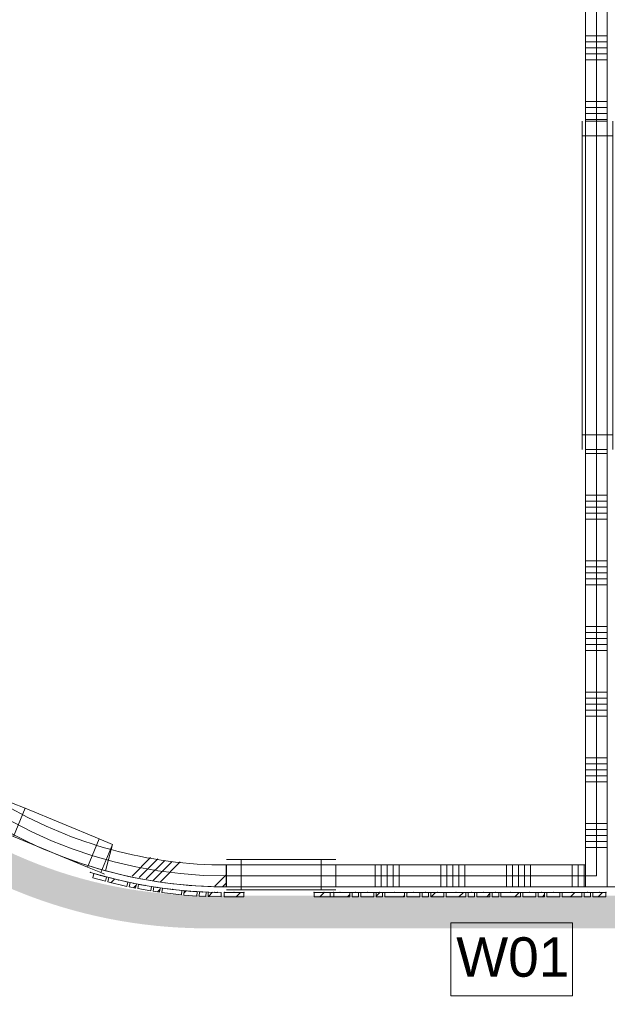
# Model space of a CAD drawing. Header units: millimetres. Extents: x -409 to 257590, y -7854 to 67330.
# Tile 113 of 205: x 12066 to 14751, y 35473 to 39974. Entities that reach past the tile are written whole.
import ezdxf

# ---------------------------------------------------------------- set-up
doc = ezdxf.new("R2010")
doc.units = ezdxf.units.MM
doc.header["$MEASUREMENT"] = 0
doc.linetypes.add('B0703', pattern=[468.700004, 312.5, -156.200004])
for name, color, linetype in [('New_22 NC Binnenwanden', 7, 'Continuous'), ('New_22 NC Binnenwanden Doorsnede-arcering', 7, 'Continuous'), ('New_22 NC Binnenwanden Ramen', 7, 'Continuous'), ('New_23 Vloeren', 7, 'Continuous'), ('New_Info Wandafwerking aanduiding', 7, 'Continuous'), ('New_Info Wandafwerking aanduiding Doorsnede-arcering', 7, 'Continuous'), ('New_Z Ruimtefuncties Zone omranding', 7, 'Continuous')]:
    doc.layers.add(name, color=color, linetype=linetype)
doc.styles.add('GENERATED_STYLE_1', font='txt')
pattern_1 = [(45, (0, 0), (-63.6396, 63.6396), [])]

# ---------------------------------------------------------------- blocks, each defined once
blk = doc.blocks.new('Slab_1_2', base_point=(0, 42578.3))
at = {"layer": 'New_23 Vloeren', "color": 1, "linetype": 'Continuous', "lineweight": 0, "flags": 128}
blk.add_lwpolyline([(10959.7, 43985), (10959.7, 38108.6, 0.414037), (13009.7, 36060), (14700.7, 36061), (14700.7, 46035), (13009.7, 46035, 0.414422)], format="xyb", close=True, dxfattribs=at)
blk = doc.blocks.new('Curtain Wall_8_2')
at = {"layer": 'New_22 NC Binnenwanden Doorsnede-arcering', "linetype": 'Continuous', "lineweight": 0, "true_color": 0x000000}
h = blk.add_hatch(dxfattribs=at)
h.set_pattern_fill('310_Naaldhout__01__0002', color=18, style=0, pattern_type=2)
h.set_pattern_definition(pattern_1)
h.paths.add_polyline_path([(13090.7, 35965), (13090.7, 35985), (13000.7, 35985), (13000.7, 35965)])
at = {"layer": 'New_22 NC Binnenwanden', "color": 9, "linetype": 'B0703', "lineweight": 0}
for p, q in [((13000.7, 35985), (13045.7, 35985)), ((13000.7, 35985), (13000.7, 35985)), ((13045.7, 35985), (13090.7, 35985)), ((13090.7, 35985), (13090.7, 35985))]:
    blk.add_line(p, q, dxfattribs=at)
at = {"layer": 'New_22 NC Binnenwanden', "color": 1, "linetype": 'Continuous', "lineweight": 0}
for p, q in [((13000.7, 35985), (13000.7, 35985)), ((13045.7, 35985), (13000.7, 35985)), ((13090.7, 35985), (13045.7, 35985))]:
    blk.add_line(p, q, dxfattribs=at)
at = {"layer": 'New_22 NC Binnenwanden', "color": 7, "linetype": 'Continuous', "lineweight": 0}
for p, q in [((13090.7, 35985), (13000.7, 35985)), ((13000.7, 35985), (13000.7, 35965)), ((13090.7, 35965), (13000.7, 35965)), ((13090.7, 35985), (13090.7, 35965))]:
    blk.add_line(p, q, dxfattribs=at)
at = {"layer": 'New_22 NC Binnenwanden', "color": 9, "linetype": 'B0703', "lineweight": 0}
for p in [(13000.7, 35985), (13045.7, 35985), (13045.7, 35985), (13090.7, 35985)]:
    blk.add_point(p, dxfattribs=at)
at = {"layer": 'New_22 NC Binnenwanden', "color": 1, "linetype": 'Continuous', "lineweight": 0}
for p in [(13000.7, 35985), (13045.7, 35985), (13045.7, 35985), (13090.7, 35985), (13090.7, 35985)]:
    blk.add_point(p, dxfattribs=at)
blk = doc.blocks.new('Curtain Wall_14_2')
at = {"layer": 'New_22 NC Binnenwanden Doorsnede-arcering', "linetype": 'Continuous', "lineweight": 0, "true_color": 0x000000}
h = blk.add_hatch(dxfattribs=at)
h.set_pattern_fill('310_Naaldhout__01__0002', color=18, style=0, pattern_type=2)
h.set_pattern_definition(pattern_1)
h.paths.add_polyline_path([(13500.7, 35965), (13500.7, 35985), (13410.7, 35985), (13410.7, 35965)])
at = {"layer": 'New_22 NC Binnenwanden', "color": 9, "linetype": 'B0703', "lineweight": 0}
for p, q in [((13410.7, 35985), (13455.7, 35985)), ((13410.7, 35985), (13410.7, 35985)), ((13455.7, 35985), (13500.7, 35985)), ((13500.7, 35985), (13500.7, 35985))]:
    blk.add_line(p, q, dxfattribs=at)
at = {"layer": 'New_22 NC Binnenwanden', "color": 1, "linetype": 'Continuous', "lineweight": 0}
for p, q in [((13410.7, 35985), (13410.7, 35985)), ((13455.7, 35985), (13410.7, 35985)), ((13500.7, 35985), (13455.7, 35985))]:
    blk.add_line(p, q, dxfattribs=at)
at = {"layer": 'New_22 NC Binnenwanden', "color": 7, "linetype": 'Continuous', "lineweight": 0}
for p, q in [((13500.7, 35985), (13410.7, 35985)), ((13410.7, 35985), (13410.7, 35965)), ((13500.7, 35965), (13410.7, 35965)), ((13500.7, 35985), (13500.7, 35965))]:
    blk.add_line(p, q, dxfattribs=at)
at = {"layer": 'New_22 NC Binnenwanden', "color": 9, "linetype": 'B0703', "lineweight": 0}
for p in [(13410.7, 35985), (13455.7, 35985), (13455.7, 35985), (13500.7, 35985)]:
    blk.add_point(p, dxfattribs=at)
at = {"layer": 'New_22 NC Binnenwanden', "color": 1, "linetype": 'Continuous', "lineweight": 0}
for p in [(13410.7, 35985), (13455.7, 35985), (13455.7, 35985), (13500.7, 35985), (13500.7, 35985)]:
    blk.add_point(p, dxfattribs=at)
blk = doc.blocks.new('*X365')
at = {"layer": 'New_22 NC Binnenwanden Doorsnede-arcering', "color": 254, "linetype": 'Continuous', "lineweight": 0, "true_color": 0xe9ebeb}
for p, q in [((14750.4, 37990.3), (14650.4, 37990.3)), ((14750.4, 37800), (14650.4, 37800)), ((14750.4, 37772.6), (14650.4, 37772.6)), ((14750.4, 37745.1), (14650.4, 37745.1)), ((14750.4, 37717.7), (14650.4, 37717.7)), ((14750.4, 37690.3), (14650.4, 37690.3)), ((14750.4, 37500), (14650.4, 37500)), ((14750.4, 37472.6), (14650.4, 37472.6)), ((14750.4, 37445.1), (14650.4, 37445.1)), ((14750.4, 37417.7), (14650.4, 37417.7)), ((14750.4, 37390.3), (14650.4, 37390.3)), ((14750.4, 37200), (14650.4, 37200)), ((14750.4, 37172.6), (14650.4, 37172.6)), ((14750.4, 37145.1), (14650.4, 37145.1)), ((14750.4, 37117.7), (14650.4, 37117.7)), ((14750.4, 37090.3), (14650.4, 37090.3)), ((14750.4, 36900), (14650.4, 36900)), ((14750.4, 36872.6), (14650.4, 36872.6)), ((14750.4, 36845.1), (14650.4, 36845.1)), ((14750.4, 36817.7), (14650.4, 36817.7)), ((14750.4, 36790.3), (14650.4, 36790.3)), ((14750.4, 36600), (14650.4, 36600)), ((14750.4, 36572.6), (14650.4, 36572.6)), ((14750.4, 36545.1), (14650.4, 36545.1)), ((14750.4, 36517.7), (14650.4, 36517.7)), ((14750.4, 36490.3), (14650.4, 36490.3)), ((14750.4, 36300), (14650.4, 36300)), ((14750.4, 36272.6), (14650.4, 36272.6)), ((14750.4, 36245.1), (14650.4, 36245.1)), ((14750.4, 36217.7), (14650.4, 36217.7)), ((14750.4, 36190.3), (14650.4, 36190.3))]:
    blk.add_line(p, q, dxfattribs=at)
blk = doc.blocks.new('*X366')
at = {"layer": 'New_22 NC Binnenwanden Doorsnede-arcering', "color": 254, "linetype": 'Continuous', "lineweight": 0, "true_color": 0xe9ebeb}
for p, q in [((14750.4, 42572.6), (14650.4, 42572.6)), ((14750.4, 42545.1), (14650.4, 42545.1)), ((14750.4, 42517.7), (14650.4, 42517.7)), ((14750.4, 42490.3), (14650.4, 42490.3)), ((14750.4, 42300), (14650.4, 42300)), ((14750.4, 42272.6), (14650.4, 42272.6)), ((14750.4, 42245.1), (14650.4, 42245.1)), ((14750.4, 42217.7), (14650.4, 42217.7)), ((14750.4, 42190.3), (14650.4, 42190.3)), ((14750.4, 42000), (14650.4, 42000)), ((14750.4, 41972.6), (14650.4, 41972.6)), ((14750.4, 41945.1), (14650.4, 41945.1)), ((14750.4, 41917.7), (14650.4, 41917.7)), ((14750.4, 41890.3), (14650.4, 41890.3)), ((14750.4, 41700), (14650.4, 41700)), ((14750.4, 41672.6), (14650.4, 41672.6)), ((14750.4, 41645.1), (14650.4, 41645.1)), ((14750.4, 41617.7), (14650.4, 41617.7)), ((14750.4, 41590.3), (14650.4, 41590.3)), ((14750.4, 41400), (14650.4, 41400)), ((14750.4, 41372.6), (14650.4, 41372.6)), ((14750.4, 41345.1), (14650.4, 41345.1)), ((14750.4, 41317.7), (14650.4, 41317.7)), ((14750.4, 41290.3), (14650.4, 41290.3)), ((14750.4, 41100), (14650.4, 41100)), ((14750.4, 41072.6), (14650.4, 41072.6)), ((14750.4, 41045.1), (14650.4, 41045.1)), ((14750.4, 41017.7), (14650.4, 41017.7)), ((14750.4, 40990.3), (14650.4, 40990.3)), ((14750.4, 40800), (14650.4, 40800)), ((14750.4, 40772.6), (14650.4, 40772.6)), ((14750.4, 40745.1), (14650.4, 40745.1)), ((14750.4, 40717.7), (14650.4, 40717.7)), ((14750.4, 40690.3), (14650.4, 40690.3)), ((14750.4, 40500), (14650.4, 40500)), ((14750.4, 40472.6), (14650.4, 40472.6)), ((14750.4, 40445.1), (14650.4, 40445.1)), ((14750.4, 40417.7), (14650.4, 40417.7)), ((14750.4, 40390.3), (14650.4, 40390.3)), ((14750.4, 40200), (14650.4, 40200)), ((14750.4, 40172.6), (14650.4, 40172.6)), ((14750.4, 40145.1), (14650.4, 40145.1)), ((14750.4, 40117.7), (14650.4, 40117.7)), ((14750.4, 40090.3), (14650.4, 40090.3)), ((14750.4, 39900), (14650.4, 39900)), ((14750.4, 39872.6), (14650.4, 39872.6)), ((14750.4, 39845.1), (14650.4, 39845.1)), ((14750.4, 39817.7), (14650.4, 39817.7)), ((14750.4, 39790.3), (14650.4, 39790.3)), ((14750.4, 39600), (14650.4, 39600)), ((14750.4, 39572.6), (14650.4, 39572.6)), ((14750.4, 39545.1), (14650.4, 39545.1)), ((14750.4, 39517.7), (14650.4, 39517.7))]:
    blk.add_line(p, q, dxfattribs=at)
blk = doc.blocks.new('R1 22_4')
at = {"layer": 'New_22 NC Binnenwanden Ramen', "color": 1, "linetype": 'Continuous', "lineweight": 0}
for p, q in [((-750, 0), (-683, 0)), ((-683, 0), (-683, -139)), ((-683, 0), (683, 0)), ((683, -139), (683, 0)), ((683, 0), (750, 0)), ((-683, -139), (-750, -139)), ((683, -139), (-683, -139)), ((750, -139), (683, -139))]:
    blk.add_line(p, q, dxfattribs=at)
at = {"layer": 'New_22 NC Binnenwanden Ramen', "color": 9, "linetype": 'Continuous', "lineweight": 0}
for p, q in [((-750, -25), (750, -25)), ((-750, -125), (750, -125))]:
    blk.add_line(p, q, dxfattribs=at)
at = {"layer": 'New_22 NC Binnenwanden Ramen', "color": 7, "linetype": 'Continuous', "lineweight": 0}
for p, q in [((-750, -125), (-750, -25)), ((-750, -125), (-750, -25)), ((750, -125), (750, -25)), ((750, -125), (750, -25))]:
    blk.add_line(p, q, dxfattribs=at)
blk = doc.blocks.new('Wall_75_2', base_point=(14650.4, 36010))
at = {"layer": 'New_22 NC Binnenwanden', "color": 8, "linetype": 'Continuous', "lineweight": 0, "true_color": 0x778488}
for p, q in [((14650.4, 39509.9), (14750.4, 39509.9)), ((14650.4, 38009.9), (14750.4, 38009.9))]:
    blk.add_line(p, q, dxfattribs=at)
at = {"layer": 'New_22 NC Binnenwanden', "color": 8, "linetype": 'Continuous', "lineweight": 0, "true_color": 0x778488, "flags": 128}
for points in [[(14650.4, 42585), (14650.4, 39509.9)], [(14750.4, 39509.9), (14750.4, 42585)], [(14650.4, 38009.9), (14650.4, 36010)], [(14750.4, 36010), (14750.4, 38009.9)], [(14650.4, 36010), (14750.4, 36010)]]:
    blk.add_lwpolyline(points, dxfattribs=at)
at = {"layer": 'New_22 NC Binnenwanden', "color": 8, "lineweight": 0, "true_color": 0x778488}
for name in ['*X366', '*X365']:
    blk.add_blockref(name, (0, 0), dxfattribs=at)
at = {"layer": 'New_22 NC Binnenwanden Ramen', "color": 1, "linetype": 'Continuous', "lineweight": 0, "zscale": 1000, "rotation": 270}
blk.add_blockref('R1 22_4', (14775.4, 38759.9), dxfattribs=at)
blk = doc.blocks.new('*X523')
at = {"layer": 'New_22 NC Binnenwanden Doorsnede-arcering', "color": 254, "linetype": 'Continuous', "lineweight": 0, "true_color": 0xe9ebeb}
for p, q in [((10911.2, 38092.6), (10929.4, 38110.9)), ((10913.6, 38056.2), (10968.2, 38110.8)), ((10933.6, 37807.3), (11024, 37897.6)), ((10940.1, 37774.9), (11026.4, 37861.2)), ((10946.5, 37742.6), (11031.4, 37827.4)), ((10953, 37710.3), (11037.8, 37795)), ((10959.5, 37677.9), (11044.3, 37762.7)), ((11015.9, 37465.3), (11094.5, 37543.9)), ((11025.8, 37436.4), (11104.4, 37515)), ((11035.6, 37407.5), (11114.3, 37486.1)), ((11045.6, 37378.7), (11124.1, 37457.1)), ((11065, 37359.3), (11134, 37428.2)), ((11045.5, 37378.6), (11045.6, 37378.7)), ((11055.4, 37349.6), (11065, 37359.3)), ((11139.7, 37164.9), (11199.5, 37224.7)), ((11199.5, 37224.7), (11214.2, 37239.3)), ((11152.6, 37139), (11218.9, 37205.3)), ((11165.5, 37113.1), (11238.3, 37185.9)), ((11218.9, 37205.3), (11227, 37213.4)), ((11238.3, 37185.9), (11239.9, 37187.5)), ((11178.3, 37087.1), (11252.8, 37161.6)), ((11191.2, 37061.2), (11265.7, 37135.6)), ((11298.7, 36899.7), (11370.6, 36971.6)), ((11314.3, 36876.5), (11386.3, 36948.4)), ((11330, 36853.3), (11401.9, 36925.2)), ((11345.6, 36830.1), (11417.5, 36902))]:
    blk.add_line(p, q, dxfattribs=at)
blk = doc.blocks.new('*X524')
at = {"layer": 'New_22 NC Binnenwanden Doorsnede-arcering', "color": 254, "linetype": 'Continuous', "lineweight": 0, "true_color": 0xe9ebeb}
for p, q in [((11731.1, 36444.7), (11803.2, 36516.8)), ((11753.6, 36428.5), (11826.5, 36501.3)), ((11776.2, 36412.2), (11849.7, 36485.7)), ((11798.7, 36396), (11873, 36470.2)), ((11962.2, 36290.3), (11978, 36306.1))]:
    blk.add_line(p, q, dxfattribs=at)
blk = doc.blocks.new('*X525')
at = {"layer": 'New_22 NC Binnenwanden Doorsnede-arcering', "color": 254, "linetype": 'Continuous', "lineweight": 0, "true_color": 0xe9ebeb}
for p, q in [((12579.7, 36059.2), (12664.4, 36143.9)), ((12612, 36052.7), (12696.7, 36137.4)), ((12644.3, 36046.2), (12729, 36130.9)), ((12676.5, 36039.7), (12763.3, 36126.4)), ((12708.8, 36033.1), (12799.7, 36124)), ((12958.2, 36013.4), (13010, 36065.2)), ((12994.6, 36011), (13010, 36026.4))]:
    blk.add_line(p, q, dxfattribs=at)
blk = doc.blocks.new('R1 22_5')
at = {"layer": 'New_22 NC Binnenwanden Ramen', "color": 1, "linetype": 'Continuous', "lineweight": 0}
for p, q in [((-267.7, 0), (-250, 0)), ((-250, 0), (-183, 0)), ((-250, -139), (-250, 0)), ((-183, 0), (-183, -139)), ((-183, 0), (183, 0)), ((183, -139), (183, 0)), ((183, 0), (250, 0)), ((250, 0), (267.7, 0)), ((250, -139), (250, 0)), ((-183, -139), (-250, -139)), ((183, -139), (-183, -139)), ((250, -139), (183, -139))]:
    blk.add_line(p, q, dxfattribs=at)
at = {"layer": 'New_22 NC Binnenwanden Ramen', "color": 7, "linetype": 'Continuous', "lineweight": 0}
for p, q in [((-265.7, -16), (-253, -115.2)), ((-265.7, -16), (-253, -115.2)), ((265.7, -16), (253, -115.2)), ((265.7, -16), (253, -115.2)), ((-253, -115.2), (-250, -139)), ((-253, -115.2), (-250, -139)), ((-250, -139), (-253, -115.2)), ((253, -115.2), (250, -139)), ((253, -115.2), (250, -139)), ((250, -139), (253, -115.2))]:
    blk.add_line(p, q, dxfattribs=at)
at = {"layer": 'New_22 NC Binnenwanden Ramen', "color": 9, "linetype": 'Continuous', "lineweight": 0}
for radius in [2100, 2000]:
    blk.add_arc((0, -2099.2), radius, 82.7317, 97.2683, dxfattribs=at)
blk = doc.blocks.new('Wall_115_2', base_point=(11010, 38110.8))
at = {"layer": 'New_22 NC Binnenwanden', "color": 8, "linetype": 'Continuous', "lineweight": 0, "true_color": 0x778488}
for p, q in [((11348.9, 36825.2), (11428, 36886.4)), ((11446.9, 36901.1), (11428, 36886.4)), ((11428, 36886.4), (11446.9, 36901.1)), ((11800.4, 36547.4), (11785.7, 36528.5)), ((11785.7, 36528.5), (11800.4, 36547.4)), ((11724.5, 36449.4), (11785.7, 36528.5)), ((11967.2, 36287.2), (12016.8, 36374)), ((12028.7, 36394.8), (12016.8, 36374)), ((12016.8, 36374), (12028.7, 36394.8)), ((12490.6, 36203.4), (12484.3, 36180.3)), ((12484.3, 36180.3), (12490.6, 36203.4)), ((12458.1, 36083.8), (12484.3, 36180.3))]:
    blk.add_line(p, q, dxfattribs=at)
at = {"layer": 'New_22 NC Binnenwanden', "color": 8, "linetype": 'Continuous', "lineweight": 0, "true_color": 0x778488, "flags": 128}
blk.add_lwpolyline([(13010, 36010), (13010, 36110)], dxfattribs=at)
at = {"layer": 'New_22 NC Binnenwanden', "color": 8, "linetype": 'Continuous', "lineweight": 0, "true_color": 0x778488}
for radius, start, end in [(2100, 179.9767, 217.7201), (2000, 179.9761, 217.7201), (2000, 232.2566, 240.2254), (2100, 232.2566, 240.2254), (2000, 254.7619, 269.9999), (2100, 254.7619, 269.9999)]:
    blk.add_arc((13010, 38110), radius, start, end, dxfattribs=at)
at = {"layer": 'New_22 NC Binnenwanden', "color": 8, "lineweight": 0, "true_color": 0x778488}
for name in ['*X523', '*X524', '*X525']:
    blk.add_blockref(name, (0, 0), dxfattribs=at)
at = {"layer": 'New_22 NC Binnenwanden Ramen', "color": 1, "linetype": 'Continuous', "lineweight": 0, "zscale": 1000}
for p, rotation in [((11525.4, 36626), 134.9883440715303), ((12206.5, 36170.7), 157.4936314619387)]:
    blk.add_blockref('R1 22_5', p, dxfattribs=dict(at, rotation=rotation))
blk = doc.blocks.new('*X914')
at = {"layer": 'New_22 NC Binnenwanden Doorsnede-arcering', "color": 254, "linetype": 'Continuous', "lineweight": 0, "true_color": 0xe9ebeb}
for p, q in [((13690, 36020.6), (13690, 36110)), ((13717.4, 36020.6), (13717.4, 36110)), ((13744.8, 36020.6), (13744.8, 36110)), ((13772.3, 36020.6), (13772.3, 36110)), ((13799.7, 36020.6), (13799.7, 36110)), ((13990, 36020.6), (13990, 36110)), ((14017.4, 36020.6), (14017.4, 36110)), ((14044.8, 36020.6), (14044.8, 36110)), ((14072.3, 36020.6), (14072.3, 36110)), ((14099.7, 36020.6), (14099.7, 36110)), ((14290, 36020.6), (14290, 36110)), ((14317.4, 36020.6), (14317.4, 36110)), ((14344.8, 36020.6), (14344.8, 36110)), ((14372.3, 36020.6), (14372.3, 36110)), ((14399.7, 36020.6), (14399.7, 36110)), ((14590, 36020.6), (14590, 36110)), ((14617.4, 36020.6), (14617.4, 36110)), ((14644.8, 36020.6), (14644.8, 36110)), ((13690, 36010), (13690, 36020.6)), ((13717.4, 36010), (13717.4, 36020.6)), ((13744.8, 36010), (13744.8, 36020.6)), ((13772.3, 36010), (13772.3, 36020.6)), ((13799.7, 36010), (13799.7, 36020.6)), ((13990, 36010), (13990, 36020.6)), ((14017.4, 36010), (14017.4, 36020.6)), ((14044.8, 36010), (14044.8, 36020.6)), ((14072.3, 36010), (14072.3, 36020.6)), ((14099.7, 36010), (14099.7, 36020.6)), ((14290, 36010), (14290, 36020.6)), ((14317.4, 36010), (14317.4, 36020.6)), ((14344.8, 36010), (14344.8, 36020.6)), ((14372.3, 36010), (14372.3, 36020.6)), ((14399.7, 36010), (14399.7, 36020.6)), ((14590, 36010), (14590, 36020.6)), ((14617.4, 36010), (14617.4, 36020.6)), ((14644.8, 36010), (14644.8, 36020.6))]:
    blk.add_line(p, q, dxfattribs=at)
blk = doc.blocks.new('R1 22_11')
at = {"layer": 'New_22 NC Binnenwanden Ramen', "color": 1, "linetype": 'Continuous', "lineweight": 0}
for p, q in [((-250, 0), (-183, 0)), ((-183, 0), (-183, -139)), ((-183, 0), (183, 0)), ((183, -139), (183, 0)), ((183, 0), (250, 0)), ((-183, -139), (-250, -139)), ((183, -139), (-183, -139)), ((250, -139), (183, -139))]:
    blk.add_line(p, q, dxfattribs=at)
at = {"layer": 'New_22 NC Binnenwanden Ramen', "color": 9, "linetype": 'Continuous', "lineweight": 0}
for p, q in [((-250, -14), (250, -14)), ((-250, -114), (250, -114))]:
    blk.add_line(p, q, dxfattribs=at)
at = {"layer": 'New_22 NC Binnenwanden Ramen', "color": 7, "linetype": 'Continuous', "lineweight": 0}
for p, q in [((-250, -14), (-250, -114)), ((-250, -14), (-250, -114)), ((250, -14), (250, -114)), ((250, -14), (250, -114))]:
    blk.add_line(p, q, dxfattribs=at)
blk = doc.blocks.new('Wall_228_2', base_point=(14650.7, 36110))
at = {"layer": 'New_22 NC Binnenwanden', "color": 8, "linetype": 'Continuous', "lineweight": 0, "true_color": 0x778488}
for p, q in [((13011, 36010), (13011, 36110)), ((13511, 36010), (13511, 36110))]:
    blk.add_line(p, q, dxfattribs=at)
at = {"layer": 'New_22 NC Binnenwanden', "color": 8, "linetype": 'Continuous', "lineweight": 0, "true_color": 0x778488, "flags": 128}
for points in [[(13011, 36110), (13010, 36110)], [(13010, 36110), (13010, 36010)], [(14650.7, 36110), (13511, 36110)], [(14650.7, 36110), (14650.7, 36010)], [(13511, 36010), (14650.7, 36010)]]:
    blk.add_lwpolyline(points, dxfattribs=at)
at = {"layer": 'New_22 NC Binnenwanden', "color": 8, "lineweight": 0, "true_color": 0x778488}
blk.add_blockref('*X914', (0, 0), dxfattribs=at)
at = {"layer": 'New_22 NC Binnenwanden Ramen', "color": 1, "linetype": 'Continuous', "lineweight": 0, "xscale": -0.9999999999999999, "zscale": 1000, "rotation": 180.0004909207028}
blk.add_blockref('R1 22_11', (13261, 35996), dxfattribs=at)
blk = doc.blocks.new('Curtain Wall_39_2')
at = {"layer": 'New_22 NC Binnenwanden Doorsnede-arcering', "linetype": 'Continuous', "lineweight": 0, "true_color": 0x000000}
h = blk.add_hatch(dxfattribs=at)
h.set_pattern_fill('310_Naaldhout__01__0002', color=18, style=0, pattern_type=2)
h.set_pattern_definition(pattern_1)
h.paths.add_polyline_path([(13574.3, 35965), (13574.3, 35985), (13484.3, 35985), (13484.3, 35965)])
h = blk.add_hatch(dxfattribs=at)
h.set_pattern_fill('310_Naaldhout__01__0002', color=18, style=0, pattern_type=2)
h.set_pattern_definition(pattern_1)
h.paths.add_polyline_path([(13614.3, 35965), (13614.3, 35985), (13584.3, 35985), (13584.3, 35965)])
h = blk.add_hatch(dxfattribs=at)
h.set_pattern_fill('310_Naaldhout__01__0002', color=18, style=0, pattern_type=2)
h.set_pattern_definition(pattern_1)
h.paths.add_polyline_path([(13684.3, 35965), (13684.3, 35985), (13624.3, 35985), (13624.3, 35965)])
h = blk.add_hatch(dxfattribs=at)
h.set_pattern_fill('310_Naaldhout__01__0002', color=18, style=0, pattern_type=2)
h.set_pattern_definition(pattern_1)
h.paths.add_polyline_path([(13724.3, 35965), (13724.3, 35985), (13694.3, 35985), (13694.3, 35965)])
h = blk.add_hatch(dxfattribs=at)
h.set_pattern_fill('310_Naaldhout__01__0002', color=18, style=0, pattern_type=2)
h.set_pattern_definition(pattern_1)
h.paths.add_polyline_path([(13824.3, 35965), (13824.3, 35985), (13734.3, 35985), (13734.3, 35965)])
h = blk.add_hatch(dxfattribs=at)
h.set_pattern_fill('310_Naaldhout__01__0002', color=18, style=0, pattern_type=2)
h.set_pattern_definition(pattern_1)
h.paths.add_polyline_path([(13894.3, 35965), (13894.3, 35985), (13834.3, 35985), (13834.3, 35965)])
h = blk.add_hatch(dxfattribs=at)
h.set_pattern_fill('310_Naaldhout__01__0002', color=18, style=0, pattern_type=2)
h.set_pattern_definition(pattern_1)
h.paths.add_polyline_path([(13934.3, 35965), (13934.3, 35985), (13904.3, 35985), (13904.3, 35965)])
h = blk.add_hatch(dxfattribs=at)
h.set_pattern_fill('310_Naaldhout__01__0002', color=18, style=0, pattern_type=2)
h.set_pattern_definition(pattern_1)
h.paths.add_polyline_path([(14004.3, 35965), (14004.3, 35985), (13944.3, 35985), (13944.3, 35965)])
h = blk.add_hatch(dxfattribs=at)
h.set_pattern_fill('310_Naaldhout__01__0002', color=18, style=0, pattern_type=2)
h.set_pattern_definition(pattern_1)
h.paths.add_polyline_path([(14104.3, 35965), (14104.3, 35985), (14014.3, 35985), (14014.3, 35965)])
h = blk.add_hatch(dxfattribs=at)
h.set_pattern_fill('310_Naaldhout__01__0002', color=18, style=0, pattern_type=2)
h.set_pattern_definition(pattern_1)
h.paths.add_polyline_path([(14144.3, 35965), (14144.3, 35985), (14114.3, 35985), (14114.3, 35965)])
h = blk.add_hatch(dxfattribs=at)
h.set_pattern_fill('310_Naaldhout__01__0002', color=18, style=0, pattern_type=2)
h.set_pattern_definition(pattern_1)
h.paths.add_polyline_path([(14214.3, 35965), (14214.3, 35985), (14154.3, 35985), (14154.3, 35965)])
h = blk.add_hatch(dxfattribs=at)
h.set_pattern_fill('310_Naaldhout__01__0002', color=18, style=0, pattern_type=2)
h.set_pattern_definition(pattern_1)
h.paths.add_polyline_path([(14254.3, 35965), (14254.3, 35985), (14224.3, 35985), (14224.3, 35965)])
h = blk.add_hatch(dxfattribs=at)
h.set_pattern_fill('310_Naaldhout__01__0002', color=18, style=0, pattern_type=2)
h.set_pattern_definition(pattern_1)
h.paths.add_polyline_path([(14354.3, 35965), (14354.3, 35985), (14264.3, 35985), (14264.3, 35965)])
h = blk.add_hatch(dxfattribs=at)
h.set_pattern_fill('310_Naaldhout__01__0002', color=18, style=0, pattern_type=2)
h.set_pattern_definition(pattern_1)
h.paths.add_polyline_path([(14424.3, 35965), (14424.3, 35985), (14364.3, 35985), (14364.3, 35965)])
h = blk.add_hatch(dxfattribs=at)
h.set_pattern_fill('310_Naaldhout__01__0002', color=18, style=0, pattern_type=2)
h.set_pattern_definition(pattern_1)
h.paths.add_polyline_path([(14464.3, 35965), (14464.3, 35985), (14434.3, 35985), (14434.3, 35965)])
h = blk.add_hatch(dxfattribs=at)
h.set_pattern_fill('310_Naaldhout__01__0002', color=18, style=0, pattern_type=2)
h.set_pattern_definition(pattern_1)
h.paths.add_polyline_path([(14534.3, 35965), (14534.3, 35985), (14474.3, 35985), (14474.3, 35965)])
h = blk.add_hatch(dxfattribs=at)
h.set_pattern_fill('310_Naaldhout__01__0002', color=18, style=0, pattern_type=2)
h.set_pattern_definition(pattern_1)
h.paths.add_polyline_path([(14634.3, 35965), (14634.3, 35985), (14544.3, 35985), (14544.3, 35965)])
h = blk.add_hatch(dxfattribs=at)
h.set_pattern_fill('310_Naaldhout__01__0002', color=18, style=0, pattern_type=2)
h.set_pattern_definition(pattern_1)
h.paths.add_polyline_path([(14674.3, 35965), (14674.3, 35985), (14644.3, 35985), (14644.3, 35965)])
h = blk.add_hatch(dxfattribs=at)
h.set_pattern_fill('310_Naaldhout__01__0002', color=18, style=0, pattern_type=2)
h.set_pattern_definition(pattern_1)
h.paths.add_polyline_path([(14744.3, 35965), (14744.3, 35985), (14684.3, 35985), (14684.3, 35965)])
at = {"layer": 'New_22 NC Binnenwanden', "color": 7, "linetype": 'Continuous', "lineweight": 0}
for p, q in [((13484.3, 35985), (13484.3, 35965)), ((13574.3, 35985), (13484.3, 35985)), ((13574.3, 35965), (13484.3, 35965)), ((13574.3, 35985), (13574.3, 35965)), ((13584.3, 35985), (13584.3, 35965)), ((13614.3, 35985), (13584.3, 35985)), ((13614.3, 35965), (13584.3, 35965)), ((13614.3, 35985), (13614.3, 35965)), ((13624.3, 35985), (13624.3, 35965)), ((13684.3, 35985), (13624.3, 35985)), ((13684.3, 35965), (13624.3, 35965)), ((13684.3, 35985), (13684.3, 35965)), ((13694.3, 35985), (13694.3, 35965)), ((13724.3, 35985), (13694.3, 35985)), ((13724.3, 35965), (13694.3, 35965)), ((13724.3, 35985), (13724.3, 35965)), ((13734.3, 35985), (13734.3, 35965)), ((13824.3, 35985), (13734.3, 35985)), ((13824.3, 35965), (13734.3, 35965)), ((13824.3, 35985), (13824.3, 35965)), ((13834.3, 35985), (13834.3, 35965)), ((13894.3, 35985), (13834.3, 35985)), ((13894.3, 35965), (13834.3, 35965)), ((13894.3, 35985), (13894.3, 35965)), ((13904.3, 35985), (13904.3, 35965)), ((13934.3, 35985), (13904.3, 35985)), ((13934.3, 35965), (13904.3, 35965)), ((13934.3, 35985), (13934.3, 35965)), ((13944.3, 35985), (13944.3, 35965)), ((14004.3, 35985), (13944.3, 35985)), ((14004.3, 35965), (13944.3, 35965)), ((14004.3, 35985), (14004.3, 35965)), ((14104.3, 35985), (14014.3, 35985)), ((14014.3, 35985), (14014.3, 35965)), ((14104.3, 35965), (14014.3, 35965)), ((14104.3, 35985), (14104.3, 35965)), ((14114.3, 35985), (14114.3, 35965)), ((14144.3, 35985), (14114.3, 35985)), ((14144.3, 35965), (14114.3, 35965)), ((14144.3, 35985), (14144.3, 35965)), ((14154.3, 35985), (14154.3, 35965)), ((14214.3, 35985), (14154.3, 35985)), ((14214.3, 35965), (14154.3, 35965)), ((14214.3, 35985), (14214.3, 35965)), ((14224.3, 35985), (14224.3, 35965)), ((14254.3, 35985), (14224.3, 35985)), ((14254.3, 35965), (14224.3, 35965)), ((14254.3, 35985), (14254.3, 35965)), ((14354.3, 35985), (14264.3, 35985)), ((14264.3, 35985), (14264.3, 35965)), ((14354.3, 35965), (14264.3, 35965)), ((14354.3, 35985), (14354.3, 35965)), ((14364.3, 35985), (14364.3, 35965)), ((14424.3, 35985), (14364.3, 35985)), ((14424.3, 35965), (14364.3, 35965)), ((14424.3, 35985), (14424.3, 35965)), ((14434.3, 35985), (14434.3, 35965)), ((14464.3, 35985), (14434.3, 35985)), ((14464.3, 35965), (14434.3, 35965)), ((14464.3, 35985), (14464.3, 35965)), ((14534.3, 35985), (14474.3, 35985)), ((14474.3, 35985), (14474.3, 35965)), ((14534.3, 35965), (14474.3, 35965)), ((14534.3, 35985), (14534.3, 35965)), ((14544.3, 35985), (14544.3, 35965)), ((14634.3, 35985), (14544.3, 35985)), ((14634.3, 35965), (14544.3, 35965)), ((14634.3, 35985), (14634.3, 35965)), ((14674.3, 35985), (14644.3, 35985)), ((14644.3, 35985), (14644.3, 35965)), ((14674.3, 35965), (14644.3, 35965)), ((14674.3, 35985), (14674.3, 35965)), ((14684.3, 35985), (14684.3, 35965)), ((14744.3, 35985), (14684.3, 35985)), ((14744.3, 35965), (14684.3, 35965)), ((14744.3, 35985), (14744.3, 35965))]:
    blk.add_line(p, q, dxfattribs=at)
at = {"layer": 'New_22 NC Binnenwanden', "color": 9, "linetype": 'B0703', "lineweight": 0}
for p, q in [((13500.7, 35985), (13529.3, 35985)), ((13500.7, 35985), (13500.7, 35985)), ((13529.3, 35985), (13599.3, 35985)), ((13599.3, 35985), (13654.3, 35985)), ((13654.3, 35985), (13709.3, 35985)), ((13709.3, 35985), (13779.3, 35985)), ((13779.3, 35985), (13864.3, 35985)), ((13864.3, 35985), (13919.3, 35985)), ((13919.3, 35985), (13974.3, 35985)), ((13974.3, 35985), (14059.3, 35985)), ((14059.3, 35985), (14129.3, 35985)), ((14129.3, 35985), (14184.3, 35985)), ((14184.3, 35985), (14239.3, 35985)), ((14239.3, 35985), (14309.3, 35985)), ((14309.3, 35985), (14394.3, 35985)), ((14394.3, 35985), (14449.3, 35985)), ((14449.3, 35985), (14504.3, 35985)), ((14504.3, 35985), (14589.3, 35985)), ((14589.3, 35985), (14659.3, 35985)), ((14659.3, 35985), (14714.3, 35985)), ((14714.3, 35985), (14744.3, 35985)), ((14744.3, 35985), (14744.3, 35985))]:
    blk.add_line(p, q, dxfattribs=at)
at = {"layer": 'New_22 NC Binnenwanden', "color": 1, "linetype": 'Continuous', "lineweight": 0}
for p, q in [((13500.7, 35985), (13500.7, 35985)), ((13529.3, 35985), (13500.7, 35985)), ((13599.3, 35985), (13529.3, 35985)), ((13654.3, 35985), (13599.3, 35985)), ((13709.3, 35985), (13654.3, 35985)), ((13779.3, 35985), (13709.3, 35985)), ((13864.3, 35985), (13779.3, 35985)), ((13919.3, 35985), (13864.3, 35985)), ((13974.3, 35985), (13919.3, 35985)), ((14059.3, 35985), (13974.3, 35985)), ((14129.3, 35985), (14059.3, 35985)), ((14184.3, 35985), (14129.3, 35985)), ((14239.3, 35985), (14184.3, 35985)), ((14309.3, 35985), (14239.3, 35985)), ((14394.3, 35985), (14309.3, 35985)), ((14449.3, 35985), (14394.3, 35985)), ((14504.3, 35985), (14449.3, 35985)), ((14589.3, 35985), (14504.3, 35985)), ((14659.3, 35985), (14589.3, 35985)), ((14714.3, 35985), (14659.3, 35985)), ((14744.3, 35985), (14714.3, 35985))]:
    blk.add_line(p, q, dxfattribs=at)
at = {"layer": 'New_22 NC Binnenwanden', "color": 9, "linetype": 'B0703', "lineweight": 0}
for p in [(13500.7, 35985), (13529.3, 35985), (13529.3, 35985), (13599.3, 35985), (13599.3, 35985), (13654.3, 35985), (13654.3, 35985), (13709.3, 35985), (13709.3, 35985), (13779.3, 35985), (13779.3, 35985), (13864.3, 35985), (13864.3, 35985), (13919.3, 35985), (13919.3, 35985), (13974.3, 35985), (13974.3, 35985), (14059.3, 35985), (14059.3, 35985), (14129.3, 35985), (14129.3, 35985), (14184.3, 35985), (14184.3, 35985), (14239.3, 35985), (14239.3, 35985), (14309.3, 35985), (14309.3, 35985), (14394.3, 35985), (14394.3, 35985), (14449.3, 35985), (14449.3, 35985), (14504.3, 35985), (14504.3, 35985), (14589.3, 35985), (14589.3, 35985), (14659.3, 35985), (14659.3, 35985), (14714.3, 35985), (14714.3, 35985), (14744.3, 35985)]:
    blk.add_point(p, dxfattribs=at)
at = {"layer": 'New_22 NC Binnenwanden', "color": 1, "linetype": 'Continuous', "lineweight": 0}
for p in [(13500.7, 35985), (13529.3, 35985), (13529.3, 35985), (13599.3, 35985), (13599.3, 35985), (13654.3, 35985), (13654.3, 35985), (13709.3, 35985), (13709.3, 35985), (13779.3, 35985), (13779.3, 35985), (13864.3, 35985), (13864.3, 35985), (13919.3, 35985), (13919.3, 35985), (13974.3, 35985), (13974.3, 35985), (14059.3, 35985), (14059.3, 35985), (14129.3, 35985), (14129.3, 35985), (14184.3, 35985), (14184.3, 35985), (14239.3, 35985), (14239.3, 35985), (14309.3, 35985), (14309.3, 35985), (14394.3, 35985), (14394.3, 35985), (14449.3, 35985), (14449.3, 35985), (14504.3, 35985), (14504.3, 35985), (14589.3, 35985), (14589.3, 35985), (14659.3, 35985), (14659.3, 35985), (14714.3, 35985), (14714.3, 35985), (14744.3, 35985), (14744.3, 35985)]:
    blk.add_point(p, dxfattribs=at)
blk = doc.blocks.new('Curtain Wall_59_2')
at = {"layer": 'New_22 NC Binnenwanden Doorsnede-arcering', "linetype": 'Continuous', "lineweight": 0, "true_color": 0x000000}
h = blk.add_hatch(dxfattribs=at)
h.set_pattern_fill('310_Naaldhout__01__0002', color=18, style=0, pattern_type=2)
h.set_pattern_definition(pattern_1)
h.paths.add_polyline_path([(12400.2, 36051.6), (12458, 36035.6), (12463.3, 36054.9), (12405.5, 36070.8)])
h = blk.add_hatch(dxfattribs=at)
h.set_pattern_fill('310_Naaldhout__01__0002', color=18, style=0, pattern_type=2)
h.set_pattern_definition(pattern_1)
h.paths.add_polyline_path([(12468.3, 36032.6), (12555.8, 36011.7), (12560.5, 36031.1), (12472.9, 36052.1)])
h = blk.add_hatch(dxfattribs=at)
h.set_pattern_fill('310_Naaldhout__01__0002', color=18, style=0, pattern_type=2)
h.set_pattern_definition(pattern_1)
h.paths.add_polyline_path([(12566.4, 36010), (12595.7, 36004), (12599.8, 36023.5), (12570.4, 36029.6)])
h = blk.add_hatch(dxfattribs=at)
h.set_pattern_fill('310_Naaldhout__01__0002', color=18, style=0, pattern_type=2)
h.set_pattern_definition(pattern_1)
h.paths.add_polyline_path([(12606.1, 36001.8), (12665.2, 35991.4), (12668.6, 36011.1), (12609.6, 36021.5)])
h = blk.add_hatch(dxfattribs=at)
h.set_pattern_fill('310_Naaldhout__01__0002', color=18, style=0, pattern_type=2)
h.set_pattern_definition(pattern_1)
h.paths.add_polyline_path([(12675.6, 35989.9), (12705.3, 35985.5), (12708.2, 36005.3), (12678.5, 36009.7)])
h = blk.add_hatch(dxfattribs=at)
h.set_pattern_fill('310_Naaldhout__01__0002', color=18, style=0, pattern_type=2)
h.set_pattern_definition(pattern_1)
h.paths.add_polyline_path([(12715.8, 35983.5), (12805.2, 35973.3), (12807.5, 35993.2), (12718.1, 36003.4)])
h = blk.add_hatch(dxfattribs=at)
h.set_pattern_fill('310_Naaldhout__01__0002', color=18, style=0, pattern_type=2)
h.set_pattern_definition(pattern_1)
h.paths.add_polyline_path([(12815.9, 35972.6), (12875.7, 35967.9), (12877.3, 35987.8), (12817.5, 35992.5)])
h = blk.add_hatch(dxfattribs=at)
h.set_pattern_fill('310_Naaldhout__01__0002', color=18, style=0, pattern_type=2)
h.set_pattern_definition(pattern_1)
h.paths.add_polyline_path([(12886.3, 35967.5), (12916.3, 35966), (12917.3, 35986), (12887.3, 35987.5)])
h = blk.add_hatch(dxfattribs=at)
h.set_pattern_fill('310_Naaldhout__01__0002', color=18, style=0, pattern_type=2)
h.set_pattern_definition(pattern_1)
h.paths.add_polyline_path([(12926.7, 35965.6), (12986.7, 35963.9), (12987.2, 35983.9), (12927.3, 35985.6)])
at = {"layer": 'New_22 NC Binnenwanden', "color": 9, "linetype": 'B0703', "lineweight": 0}
for p, q in [((12434.4, 36062.9), (12389.2, 36076.1)), ((12516.7, 36041.6), (12434.4, 36062.9)), ((12585.1, 36026.6), (12516.7, 36041.6)), ((12639.1, 36016.3), (12585.1, 36026.6)), ((12693.4, 36007.5), (12639.1, 36016.3)), ((12762.8, 35998.3), (12693.4, 36007.5)), ((12847.4, 35990.2), (12762.8, 35998.3)), ((12902.3, 35986.7), (12847.4, 35990.2)), ((12957.2, 35984.7), (12902.3, 35986.7)), ((12969.9, 35984.5), (12957.2, 35984.7))]:
    blk.add_line(p, q, dxfattribs=at)
at = {"layer": 'New_22 NC Binnenwanden', "color": 1, "linetype": 'Continuous', "lineweight": 0}
for p, q in [((12389.2, 36076.1), (12434.4, 36062.9)), ((12434.4, 36062.9), (12516.7, 36041.6)), ((12516.7, 36041.6), (12585.1, 36026.6)), ((12585.1, 36026.6), (12639.1, 36016.3)), ((12639.1, 36016.3), (12693.4, 36007.5)), ((12693.4, 36007.5), (12762.8, 35998.3)), ((12762.8, 35998.3), (12847.4, 35990.2)), ((12847.4, 35990.2), (12902.3, 35986.7)), ((12902.3, 35986.7), (12957.2, 35984.7)), ((12957.2, 35984.7), (12969.9, 35984.5))]:
    blk.add_line(p, q, dxfattribs=at)
at = {"layer": 'New_22 NC Binnenwanden', "color": 7, "linetype": 'Continuous', "lineweight": 0}
for p, q in [((12405.5, 36070.8), (12400.2, 36051.6)), ((12400.2, 36051.6), (12458, 36035.6)), ((12405.5, 36070.8), (12463.3, 36054.9)), ((12463.3, 36054.9), (12458, 36035.6)), ((12472.9, 36052.1), (12468.3, 36032.6)), ((12472.9, 36052.1), (12560.5, 36031.1)), ((12468.3, 36032.6), (12555.8, 36011.7)), ((12560.5, 36031.1), (12555.8, 36011.7)), ((12570.4, 36029.6), (12566.4, 36010)), ((12566.4, 36010), (12595.7, 36004)), ((12570.4, 36029.6), (12599.8, 36023.5)), ((12599.8, 36023.5), (12595.7, 36004)), ((12609.6, 36021.5), (12606.1, 36001.8)), ((12609.6, 36021.5), (12668.6, 36011.1)), ((12668.6, 36011.1), (12665.2, 35991.4)), ((12678.5, 36009.7), (12675.6, 35989.9)), ((12678.5, 36009.7), (12708.2, 36005.3)), ((12708.2, 36005.3), (12705.3, 35985.5)), ((12606.1, 36001.8), (12665.2, 35991.4)), ((12675.6, 35989.9), (12705.3, 35985.5)), ((12718.1, 36003.4), (12715.8, 35983.5)), ((12715.8, 35983.5), (12805.2, 35973.3)), ((12718.1, 36003.4), (12807.5, 35993.2)), ((12807.5, 35993.2), (12805.2, 35973.3)), ((12817.5, 35992.5), (12815.9, 35972.6)), ((12815.9, 35972.6), (12875.7, 35967.9)), ((12817.5, 35992.5), (12877.3, 35987.8)), ((12877.3, 35987.8), (12875.7, 35967.9)), ((12887.3, 35987.5), (12886.3, 35967.5)), ((12886.3, 35967.5), (12916.3, 35966)), ((12887.3, 35987.5), (12917.3, 35986)), ((12917.3, 35986), (12916.3, 35966)), ((12927.3, 35985.6), (12926.7, 35965.6)), ((12926.7, 35965.6), (12986.7, 35963.9)), ((12927.3, 35985.6), (12987.2, 35983.9)), ((12987.2, 35983.9), (12986.7, 35963.9))]:
    blk.add_line(p, q, dxfattribs=at)
at = {"layer": 'New_22 NC Binnenwanden', "color": 9, "linetype": 'B0703', "lineweight": 0}
for p in [(12389.2, 36076.1), (12434.4, 36062.9), (12516.7, 36041.6), (12585.1, 36026.6), (12639.1, 36016.3), (12693.4, 36007.5), (12762.8, 35998.3), (12847.4, 35990.2), (12902.3, 35986.7), (12957.2, 35984.7), (12969.9, 35984.5)]:
    blk.add_point(p, dxfattribs=at)
at = {"layer": 'New_22 NC Binnenwanden', "color": 1, "linetype": 'Continuous', "lineweight": 0}
for p in [(12389.2, 36076.1), (12389.2, 36076.1), (12434.4, 36062.9), (12434.4, 36062.9), (12516.7, 36041.6), (12516.7, 36041.6), (12585.1, 36026.6), (12585.1, 36026.6), (12639.1, 36016.3), (12639.1, 36016.3), (12693.4, 36007.5), (12693.4, 36007.5), (12762.8, 35998.3), (12762.8, 35998.3), (12847.4, 35990.2), (12847.4, 35990.2), (12902.3, 35986.7), (12902.3, 35986.7), (12957.2, 35984.7), (12957.2, 35984.7), (12969.9, 35984.5), (12969.9, 35984.5)]:
    blk.add_point(p, dxfattribs=at)
blk = doc.blocks.new('Wall_542_2', base_point=(10704.5, 38110))
at = {"layer": 'New_Info Wandafwerking aanduiding Doorsnede-arcering', "linetype": 'Continuous', "lineweight": 0, "true_color": 0x99a3a6}
blk.add_hatch(color=253, dxfattribs=at).paths.add_polyline_path([(10629.5, 38110, 0.414214), (12919, 35820.5), (12919, 35970.5, -0.414214), (10779.5, 38110)])
blk = doc.blocks.new('Wall_543_2', base_point=(12919, 35895.5))
at = {"layer": 'New_Info Wandafwerking aanduiding Doorsnede-arcering', "linetype": 'Continuous', "lineweight": 0, "true_color": 0x99a3a6}
blk.add_hatch(color=253, dxfattribs=at).paths.add_polyline_path([(12919, 35820.5), (16635, 35820.5), (16635, 35970.5), (12919, 35970.5)])
at = {"layer": 'New_Info Wandafwerking aanduiding', "color": 9, "linetype": 'Continuous', "lineweight": 0, "flags": 128}
blk.add_lwpolyline([(16635, 35970.5), (16635, 35820.5)], dxfattribs=at)

msp = doc.modelspace()

# ---------------------------------------------------------------- linework, layer by layer
at = {"layer": 'New_Info Wandafwerking aanduiding', "color": 9, "linetype": 'Continuous', "lineweight": 0, "flags": 128}
msp.add_lwpolyline([(14035.4, 35845.5), (14592.3, 35845.5), (14592.3, 35512.6), (14035.4, 35512.6)], close=True, dxfattribs=at)
at = {"layer": 'New_Z Ruimtefuncties Zone omranding', "color": 41, "linetype": 'Continuous', "lineweight": 0, "true_color": 0xffeeaa, "flags": 128}
msp.add_lwpolyline([(16300, 26210), (16300, 34808.7), (16670, 34808.7), (16670, 36010.5), (13010, 36010, -0.216641), (11429.3, 36728.3), (10911.4, 36210.4), (9561.4, 36210.4), (9561.4, 45910.4), (11252.4, 45910.4), (11611.2, 45551.6, -0.184056), (13010, 46085), (16512.2, 46085), (16512.2, 46084.7, -0.018022), (16670, 46077.3), (16670, 47310)], format="xyb", dxfattribs=at)

# ---------------------------------------------------------------- block references
at = {"layer": 'New_22 NC Binnenwanden', "color": 8, "lineweight": 0, "true_color": 0x778488}
for name, p in [('Wall_75_2', (14650.4, 36010)), ('Wall_115_2', (11010, 38110.8)), ('Wall_228_2', (14650.7, 36110))]:
    msp.add_blockref(name, p, dxfattribs=at)
at = {"layer": 'New_22 NC Binnenwanden', "linetype": 'Continuous', "lineweight": 0}
for name in ['Curtain Wall_59_2', 'Curtain Wall_8_2', 'Curtain Wall_14_2', 'Curtain Wall_39_2']:
    msp.add_blockref(name, (0, 0), dxfattribs=at)
at = {"layer": 'New_23 Vloeren', "color": 1, "linetype": 'Continuous', "lineweight": 0}
msp.add_blockref('Slab_1_2', (0, 42578.3), dxfattribs=at)
at = {"layer": 'New_Info Wandafwerking aanduiding', "color": 1, "lineweight": 0}
for name, p in [('Wall_542_2', (10704.5, 38110)), ('Wall_543_2', (12919, 35895.5))]:
    msp.add_blockref(name, p, dxfattribs=at)

# ---------------------------------------------------------------- texts
at = {"layer": 'New_Info Wandafwerking aanduiding', "color": 2, "linetype": 'Continuous', "lineweight": 0, "insert": (14060.4, 35779.3), "char_height": 180, "attachment_point": 1, "style": 'GENERATED_STYLE_1'}
msp.add_mtext('\\A1;{\\pql;\\fArial|b0|i0|c0|p38;W01}', dxfattribs=at)

doc.saveas('drawing.dxf')
